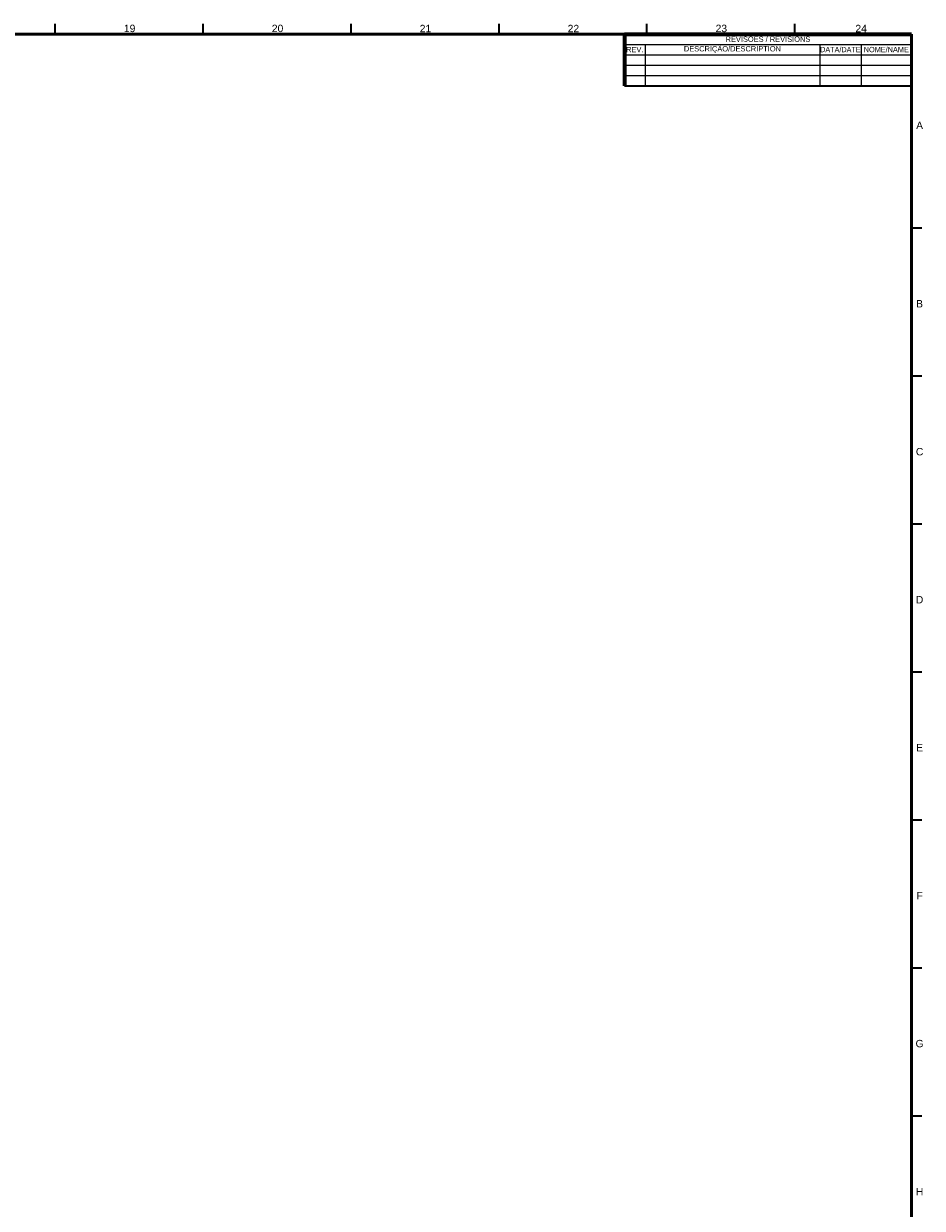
# Model space of a CAD drawing. Header units: millimetres. Extents: x 4 to 1188, y 1 to 840.
# Tile 123 of 123: x 884 to 1188, y 439 to 840. Entities that reach past the tile are written whole.
import ezdxf

# ---------------------------------------------------------------- set-up
doc = ezdxf.new("R2010")
doc.units = ezdxf.units.MM
doc.layers.add('1', color=7, linetype='Continuous', true_color=0xffffff)
doc.layers.add('256', color=7, linetype='Continuous', true_color=0xffffff)
doc.styles.add('Arial Unicode MS', font='Arial Unicode MS')

# ---------------------------------------------------------------- blocks, each defined once
blk = doc.blocks.new('TabularNote2')
at = {"layer": '1', "color": 18, "linetype": 'Continuous', "lineweight": 70}
for p, q in [((-97, 0), (-90, 0)), ((-97, 0), (-97, -3.5)), ((-90, 0), (-31, 0)), ((-31, 0), (-17, 0)), ((-17, 0), (0, 0)), ((-97, -3.5), (-97, -7)), ((-97, -7), (-97, -10.5)), ((-97, -10.5), (-97, -14)), ((-97, -14), (-97, -17.5))]:
    blk.add_line(p, q, dxfattribs=at)
at = {"layer": '1', "color": 18, "linetype": 'Continuous', "lineweight": 35}
for p, q in [((0, 0), (0, -3.5)), ((0, -3.5), (0, -7)), ((0, -7), (0, -10.5)), ((0, -10.5), (0, -14)), ((0, -14), (0, -17.5)), ((-97, -17.5), (-90, -17.5)), ((-90, -17.5), (-31, -17.5)), ((-31, -17.5), (-17, -17.5)), ((-17, -17.5), (0, -17.5))]:
    blk.add_line(p, q, dxfattribs=at)
at = {"layer": '1', "color": 18, "linetype": 'Continuous', "lineweight": 25}
for p, q in [((-97, -3.5), (-90, -3.5)), ((-90, -3.5), (-31, -3.5)), ((-90, -3.5), (-90, -7)), ((-31, -3.5), (-17, -3.5)), ((-31, -3.5), (-31, -7)), ((-17, -3.5), (0, -3.5)), ((-17, -3.5), (-17, -7)), ((-97, -7), (-90, -7)), ((-90, -7), (-31, -7)), ((-90, -7), (-90, -10.5)), ((-31, -7), (-17, -7)), ((-31, -7), (-31, -10.5)), ((-17, -7), (0, -7)), ((-17, -7), (-17, -10.5)), ((-97, -10.5), (-90, -10.5)), ((-90, -10.5), (-31, -10.5)), ((-90, -10.5), (-90, -14)), ((-31, -10.5), (-17, -10.5)), ((-31, -10.5), (-31, -14)), ((-17, -10.5), (0, -10.5)), ((-17, -10.5), (-17, -14)), ((-97, -14), (-90, -14)), ((-90, -14), (-31, -14)), ((-90, -14), (-90, -17.5)), ((-31, -14), (-17, -14)), ((-31, -14), (-31, -17.5)), ((-17, -14), (0, -14)), ((-17, -14), (-17, -17.5))]:
    blk.add_line(p, q, dxfattribs=at)
at = {"layer": '1', "color": 18, "linetype": 'Continuous', "lineweight": 13, "char_height": 1.8, "attachment_point": 5, "line_spacing_factor": 1.047437, "style": 'Arial Unicode MS'}
for s, insert in [('\\fArial Unicode MS|b0|i0;\\W1.0000;DESCRIÇÃO/DESCRIPTION', (-60.5, -5.25)), ('\\fArial Unicode MS|b0|i0;\\W1.0000;REVISÕES / REVISIONS', (-48.5, -1.75)), ('\\fArial Unicode MS|b0|i0;\\W0.9566;REV.', (-93.5, -5.25)), ('\\fArial Unicode MS|b0|i0;\\W0.8877;DATA/DATE', (-24, -5.25)), ('\\fArial Unicode MS|b0|i0;\\W0.9831;NOME/NAME', (-8.5, -5.25))]:
    blk.add_mtext(s, dxfattribs=dict(at, insert=insert))

msp = doc.modelspace()

# ---------------------------------------------------------------- linework, layer by layer
at = {"layer": '256', "color": 18, "linetype": 'Continuous', "lineweight": 35}
for p, q in [((894.5, 839.5), (894.5, 836)), ((944.5, 839.5), (944.5, 836)), ((994.5, 839.5), (994.5, 836)), ((1044.5, 839.5), (1044.5, 836)), ((1094.5, 839.5), (1094.5, 836)), ((1144.5, 839.5), (1144.5, 836)), ((1184, 770.5), (1187.5, 770.5)), ((1184, 720.5), (1187.5, 720.5)), ((1184, 670.5), (1187.5, 670.5)), ((1184, 620.5), (1187.5, 620.5)), ((1184, 570.5), (1187.5, 570.5)), ((1184, 520.5), (1187.5, 520.5)), ((1184, 470.5), (1187.5, 470.5))]:
    msp.add_line(p, q, dxfattribs=at)
at = {"layer": '256', "color": 18, "linetype": 'Continuous', "lineweight": 50}
for p, q in [((23, 836), (1184, 836)), ((1184, 836), (1184, 5))]:
    msp.add_line(p, q, dxfattribs=at)

# ---------------------------------------------------------------- block references
at = {"layer": '1', "color": 162, "linetype": 'Continuous', "lineweight": 70}
msp.add_blockref('TabularNote2', (1183.9999, 836.0001), dxfattribs=at)

# ---------------------------------------------------------------- texts
at = {"layer": '256', "color": 18, "linetype": 'Continuous', "lineweight": 13, "char_height": 2.5, "attachment_point": 7, "line_spacing_factor": 1.047437, "style": 'Arial Unicode MS'}
for s, insert in [('\\fArial Unicode MS|b0|i0;\\W1.0000;19', (917.8151, 836.6173)), ('\\fArial Unicode MS|b0|i0;\\W1.0000;20', (967.8151, 836.6173)), ('\\fArial Unicode MS|b0|i0;\\W1.0000;21', (1017.8151, 836.6173)), ('\\fArial Unicode MS|b0|i0;\\W1.0000;22', (1067.8151, 836.6173)), ('\\fArial Unicode MS|b0|i0;\\W1.0000;23', (1117.8151, 836.6173)), ('\\fArial Unicode MS|b0|i0;\\W1.0000;24', (1165.0651, 836.6173)), ('\\fArial Unicode MS|b0|i0;\\W1.0000;A', (1185.5928, 803.8724)), ('\\fArial Unicode MS|b0|i0;\\W1.0000;B', (1185.5928, 743.6224)), ('\\fArial Unicode MS|b0|i0;\\W1.0000;C', (1185.4964, 693.6011)), ('\\fArial Unicode MS|b0|i0;\\W1.0000;D', (1185.4964, 643.6224)), ('\\fArial Unicode MS|b0|i0;\\W1.0000;E', (1185.5928, 593.6224)), ('\\fArial Unicode MS|b0|i0;\\W1.0000;F', (1185.6908, 543.6224)), ('\\fArial Unicode MS|b0|i0;\\W1.0000;G', (1185.3992, 493.6011)), ('\\fArial Unicode MS|b0|i0;\\W1.0000;H', (1185.4964, 443.6224))]:
    msp.add_mtext(s, dxfattribs=dict(at, insert=insert))

doc.saveas('drawing.dxf')
